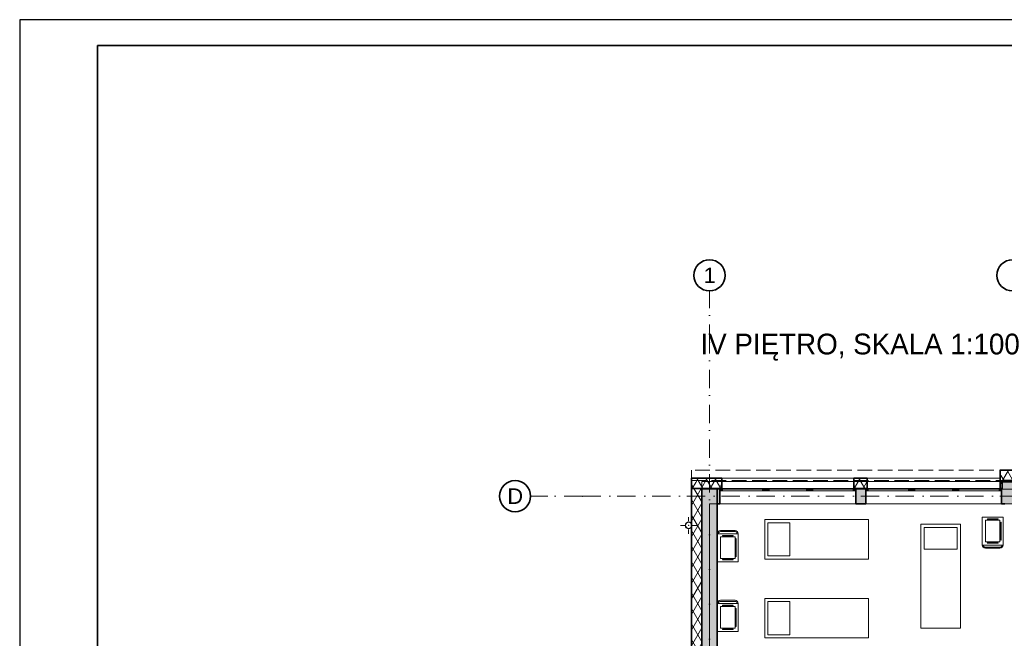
# Model space of a CAD drawing. Header units: millimetres. Extents: x 42175 to 97175, y 10092 to 468192.
# Tile 201 of 235: x 42175 to 61152, y 99270 to 111192. Entities that reach past the tile are written whole.
import ezdxf

# ---------------------------------------------------------------- set-up
doc = ezdxf.new("R2010")
doc.units = ezdxf.units.MM
doc.linetypes.add('Krawędzie ukryte', pattern=[3.912222, 2.822222, -1.09])
doc.linetypes.add('Kropki i Kreski', pattern=[6.702778, 3.527778, -1.763889, 0, -1.411111])
for name, color, linetype in [('- A - ocieplenie', 8, 'Continuous'), ('CP_LINENORM', 253, 'Continuous'), ('Instalacje - Wod_Kan', 8, 'Continuous'), ('Konstrukcja - Siatka mod', 8, 'Continuous'), ('Konstrukcja - Stropy', 8, 'Continuous'), ('Konstrukcja - Ściany zewnętrzne', 8, 'Continuous'), ('Okna Archicada', 8, 'Continuous'), ('Opisy - Tekst', 8, 'Continuous'), ('Wnętrze - Umeblowanie', 8, 'Continuous')]:
    doc.layers.add(name, color=color, linetype=linetype)
doc.layers.add('CP_FRREF', color=251, linetype='Continuous', lineweight=35)
doc.styles.add('STYL_AUTOMATYCZNY_1', font='ARIALN.TTF')
doc.styles.add('STYL_AUTOMATYCZNY_6', font='ARIALN.TTF')
pattern_1 = [(60, (-175208.59, 378186.62), (-129.90381, 75), []), (120, (-175208.59, 378186.62), (129.90381, 75), [])]

msp = doc.modelspace()

# ---------------------------------------------------------------- hatches: boundary and pattern name
at = {"layer": '- A - ocieplenie', "linetype": 'Continuous', "lineweight": 13}
h = msp.add_hatch(dxfattribs=at)
h.set_pattern_fill('Izolacja_miękka_0006', color=8, style=0, pattern_type=2)
h.set_pattern_definition(pattern_1)
h.paths.add_polyline_path([(61070, 102359), (61100, 102359), (61070, 102509)])
h = msp.add_hatch(dxfattribs=at)
h.set_pattern_fill('Izolacja_miękka_0006', color=8, style=0, pattern_type=2)
h.set_pattern_definition(pattern_1)
h.paths.add_polyline_path([(61070, 102509), (61110, 102309), (61110, 102509)])
h = msp.add_hatch(dxfattribs=at)
h.set_pattern_fill('Izolacja_miękka_0006', color=8, style=0, pattern_type=2)
h.set_pattern_definition(pattern_1)
h.paths.add_polyline_path([(61110, 102309), (61510, 102309), (61510, 102509), (61110, 102509)])
h = msp.add_hatch(dxfattribs=at)
h.set_pattern_fill('Izolacja_miękka_0006', color=8, style=0, pattern_type=2)
h.set_pattern_definition(pattern_1)
h.paths.add_polyline_path([(55120, 102159), (55320, 102159), (55120, 102359)])
h = msp.add_hatch(dxfattribs=at)
h.set_pattern_fill('Izolacja_miękka_0006', color=8, style=0, pattern_type=2)
h.set_pattern_definition(pattern_1)
h.paths.add_polyline_path([(55120, 102359), (55320, 102159), (55709, 102159), (55709, 102359)])
h = msp.add_hatch(dxfattribs=at)
h.set_pattern_fill('Izolacja_miękka_0006', color=8, style=0, pattern_type=2)
h.set_pattern_definition(pattern_1)
h.paths.add_polyline_path([(58249, 102159), (58510, 102159), (58510, 102359), (58249, 102359)])
h = msp.add_hatch(dxfattribs=at)
h.set_pattern_fill('Izolacja_miękka_0006', color=8, style=0, pattern_type=2)
h.set_pattern_definition(pattern_1)
h.paths.add_polyline_path([(61070, 102359), (61110, 102159), (61110, 102309), (61100, 102359)])
h = msp.add_hatch(dxfattribs=at)
h.set_pattern_fill('Izolacja_miękka_0006', color=8, style=0, pattern_type=2)
h.set_pattern_definition(pattern_1)
h.paths.add_polyline_path([(61070, 102159), (61110, 102159), (61070, 102359)])
at = {"layer": '- A - ocieplenie', "linetype": 'Continuous', "lineweight": 15}
h = msp.add_hatch(dxfattribs=at)
h.set_pattern_fill('Izolacja_miękka_0006', color=8, style=0, pattern_type=2)
h.set_pattern_definition(pattern_1)
h.paths.add_polyline_path([(55120, 102159), (55120, 88979), (55320, 88979), (55320, 102159)])
at = {"layer": 'Instalacje - Wod_Kan', "linetype": 'Continuous', "lineweight": 13}
h = msp.add_hatch(color=8, dxfattribs=at)
h.paths.add_polyline_path([(55068, 101510, 0.414214), (55003, 101445, 0.414214), (55068, 101380, 0.414214), (55133, 101445, 0.414214)])
h.paths.add_polyline_path([(55068, 101505, -1), (55068, 101385, -1)], flags=0)
at = {"layer": 'Konstrukcja - Ściany zewnętrzne', "linetype": 'Continuous', "lineweight": 13}
for points in [[(55320, 102159), (55320, 89079), (55620, 89379), (55620, 102159)], [(55620, 101859), (55669, 101859), (55669, 102159), (55620, 102159)], [(58289, 102159), (58289, 101859), (58480, 101859), (58480, 102159)], [(61100, 102159), (61100, 101859), (61510, 101859), (61510, 102159)], [(61110, 102279), (61110, 102159), (61510, 102159), (61510, 102279)]]:
    msp.add_hatch(color=8, dxfattribs=at).paths.add_polyline_path(points)
at = {"layer": 'Okna Archicada', "linetype": 'Continuous', "lineweight": 13}
for points in [[(55669, 102109), (55719, 102109), (55719, 102159), (55669, 102159)], [(56544, 102159), (56494, 102159), (56494, 102109), (56544, 102109)], [(56544, 102109), (56619, 102109), (56619, 102159), (56544, 102159)], [(57414, 102159), (57339, 102159), (57339, 102109), (57414, 102109)], [(57414, 102109), (57464, 102109), (57464, 102159), (57414, 102159)], [(58289, 102159), (58239, 102159), (58239, 102109), (58289, 102109)], [(58480, 102109), (58530, 102109), (58530, 102159), (58480, 102159)], [(59355, 102159), (59305, 102159), (59305, 102109), (59355, 102109)], [(59355, 102109), (59430, 102109), (59430, 102159), (59355, 102159)], [(60225, 102159), (60150, 102159), (60150, 102109), (60225, 102109)], [(60225, 102109), (60275, 102109), (60275, 102159), (60225, 102159)], [(61100, 102159), (61050, 102159), (61050, 102109), (61100, 102109)]]:
    msp.add_hatch(color=8, dxfattribs=at).paths.add_polyline_path(points)

# ---------------------------------------------------------------- linework, layer by layer
at = {"layer": '- A - ocieplenie', "color": 8, "linetype": 'Continuous', "lineweight": 35, "ltscale": 100}
for p, q in [((55709, 102209), (55709, 102359)), ((58249, 102209), (58249, 102359)), ((58510, 102209), (58510, 102359)), ((61070, 102209), (61070, 102359)), ((55120, 102159), (55320, 102159)), ((55120, 102159), (55320, 102159)), ((55709, 102159), (55709, 102209)), ((58249, 102159), (58249, 102209)), ((58510, 102159), (58510, 102209)), ((61070, 102159), (61070, 102209))]:
    msp.add_line(p, q, dxfattribs=at)
at = {"layer": '- A - ocieplenie', "color": 8, "linetype": 'Krawędzie ukryte', "lineweight": 20, "ltscale": 100, "flags": 128}
for points in [[(82860, 102509), (55120, 102509)], [(55120, 102509), (55120, 102309)], [(55120, 102309), (73110, 102309)], [(55120, 102159), (55120, 89079)], [(55320, 102159), (55120, 102159)], [(55320, 89079), (55320, 102159)]]:
    msp.add_lwpolyline(points, dxfattribs=at)
at = {"layer": '- A - ocieplenie', "color": 8, "linetype": 'Continuous', "lineweight": 35, "ltscale": 100, "flags": 128}
for points in [[(61070, 102509), (61070, 102359)], [(61510, 102509), (61070, 102509)], [(55120, 102359), (55120, 102159)], [(55709, 102359), (55120, 102359)], [(58510, 102359), (58249, 102359)], [(61110, 102159), (61110, 102309)], [(61110, 102309), (61510, 102309)], [(55120, 102159), (55120, 88979)], [(55320, 102159), (55709, 102159)], [(55320, 88979), (55320, 102159)], [(58249, 102159), (58510, 102159)], [(61070, 102159), (61110, 102159)]]:
    msp.add_lwpolyline(points, dxfattribs=at)
at = {"layer": 'CP_FRREF'}
for p, q in [((96675, 110692), (43675, 110692)), ((43675, 110692), (43675, 81992))]:
    msp.add_line(p, q, dxfattribs=at)
at = {"layer": 'CP_LINENORM', "linetype": 'Continuous'}
for p, q in [((97175, 111192), (42175, 111192)), ((42175, 111192), (42175, 81492))]:
    msp.add_line(p, q, dxfattribs=at)
at = {"layer": 'Instalacje - Wod_Kan', "color": 8, "linetype": 'Continuous', "lineweight": 0, "ltscale": 100}
for p, q in [((55068, 101525), (55068, 101605)), ((54988, 101445), (54908, 101445)), ((55068, 101365), (55068, 101285)), ((55148, 101445), (55228, 101445))]:
    msp.add_line(p, q, dxfattribs=at)
at = {"layer": 'Instalacje - Wod_Kan', "color": 8, "linetype": 'Continuous', "lineweight": 20, "ltscale": 100, "flags": 128}
for points in [[(55068, 101510, 0.414214), (55003, 101445, 0.414214), (55068, 101380, 0.414214), (55133, 101445, 0.414214)], [(55068, 101505, -1), (55068, 101385, -1)]]:
    msp.add_lwpolyline(points, format="xyb", close=True, dxfattribs=at)
at = {"layer": 'Instalacje - Wod_Kan', "color": 8, "linetype": 'Continuous', "lineweight": 0, "ltscale": 100}
msp.add_point((55068, 101445), dxfattribs=at)
at = {"layer": 'Konstrukcja - Siatka mod', "color": 8, "linetype": 'Kropki i Kreski', "lineweight": 13, "ltscale": 100}
for p, q in [((55470, 104965), (55470, 105965)), ((55470, 88000), (55470, 104965)), ((53022, 102009), (52022, 102009)), ((53022, 102009), (82467, 102009))]:
    msp.add_line(p, q, dxfattribs=at)
at = {"layer": 'Konstrukcja - Siatka mod', "color": 8, "linetype": 'Continuous', "lineweight": 35, "ltscale": 100}
for centre in [(55470, 106265), (61310, 106265), (51722, 102009)]:
    msp.add_circle(centre, 300, dxfattribs=at)
at = {"layer": 'Konstrukcja - Siatka mod', "color": 8, "linetype": 'Kropki i Kreski', "lineweight": 13, "ltscale": 100}
for p in [(55470, 104965), (55470, 104965), (53022, 102009), (53022, 102009)]:
    msp.add_point(p, dxfattribs=at)
at = {"layer": 'Konstrukcja - Stropy', "color": 8, "linetype": 'Continuous', "lineweight": 13, "ltscale": 100, "flags": 128}
msp.add_lwpolyline([(67140, 94429), (70440, 94429), (70440, 89405), (82460, 89379), (82510, 101859), (55470, 101859), (55470, 89229), (67140, 89229)], close=True, dxfattribs=at)
at = {"layer": 'Konstrukcja - Ściany zewnętrzne', "color": 8, "linetype": 'Continuous', "lineweight": 35, "ltscale": 100}
for p, q in [((55669, 102159), (55669, 102109)), ((55669, 102109), (55669, 101859)), ((58289, 102159), (58289, 102109)), ((58289, 102109), (58289, 101859)), ((58480, 102159), (58480, 102109)), ((58480, 102109), (58480, 101859)), ((61100, 102159), (61100, 102109)), ((61100, 102109), (61100, 101859))]:
    msp.add_line(p, q, dxfattribs=at)
at = {"layer": 'Konstrukcja - Ściany zewnętrzne', "color": 8, "linetype": 'Continuous', "lineweight": 13, "ltscale": 100, "flags": 128}
msp.add_lwpolyline([(55320, 102294), (55320, 102144), (82280, 102144), (82280, 102294)], close=True, dxfattribs=at)
at = {"layer": 'Konstrukcja - Ściany zewnętrzne', "color": 8, "linetype": 'Continuous', "lineweight": 35, "ltscale": 100, "flags": 128}
for points in [[(55320, 102159), (55320, 89079)], [(55320, 102159), (55620, 102159)], [(55669, 102159), (55620, 102159)], [(55620, 102159), (55620, 101859)], [(55620, 89379), (55620, 102159)], [(58480, 102159), (58289, 102159)], [(61110, 102159), (61100, 102159)], [(55620, 101859), (55669, 101859)], [(58289, 101859), (58480, 101859)], [(61100, 101859), (61160, 101859)]]:
    msp.add_lwpolyline(points, dxfattribs=at)
at = {"layer": 'Konstrukcja - Ściany zewnętrzne', "color": 8, "linetype": 'Continuous', "lineweight": 13, "ltscale": 100, "flags": 128}
msp.add_lwpolyline([(61510, 102159), (61510, 102279), (61110, 102279), (61110, 102159)], dxfattribs=at)
at = {"layer": 'Okna Archicada', "color": 8, "linetype": 'Continuous', "lineweight": 13, "ltscale": 100}
for p, q in [((58249, 102359), (55709, 102359)), ((61070, 102359), (58510, 102359)), ((55669, 102159), (58289, 102159)), ((55719, 102159), (55669, 102159)), ((55669, 102109), (55719, 102109)), ((58249, 102159), (55709, 102159)), ((55719, 102109), (55719, 102159)), ((56494, 102159), (55719, 102159)), ((55719, 102109), (56494, 102109)), ((56544, 102159), (56494, 102159)), ((56494, 102159), (56494, 102109)), ((56494, 102109), (56544, 102109)), ((56619, 102159), (56544, 102159)), ((56544, 102109), (56619, 102109)), ((56619, 102109), (56619, 102159)), ((57339, 102159), (56619, 102159)), ((56619, 102109), (57339, 102109)), ((57414, 102159), (57339, 102159)), ((57339, 102159), (57339, 102109)), ((57339, 102109), (57414, 102109)), ((57464, 102159), (57414, 102159)), ((57414, 102109), (57464, 102109)), ((57464, 102109), (57464, 102159)), ((58239, 102159), (57464, 102159)), ((57464, 102109), (58239, 102109)), ((58289, 102159), (58239, 102159)), ((58239, 102159), (58239, 102109)), ((58239, 102109), (58289, 102109)), ((58480, 102159), (61100, 102159)), ((58530, 102159), (58480, 102159)), ((58480, 102109), (58530, 102109)), ((61070, 102159), (58510, 102159)), ((58530, 102109), (58530, 102159)), ((59305, 102159), (58530, 102159)), ((58530, 102109), (59305, 102109)), ((59355, 102159), (59305, 102159)), ((59305, 102159), (59305, 102109)), ((59305, 102109), (59355, 102109)), ((59430, 102159), (59355, 102159)), ((59355, 102109), (59430, 102109)), ((59430, 102109), (59430, 102159)), ((60150, 102159), (59430, 102159)), ((59430, 102109), (60150, 102109)), ((60225, 102159), (60150, 102159)), ((60150, 102159), (60150, 102109)), ((60150, 102109), (60225, 102109)), ((60275, 102159), (60225, 102159)), ((60225, 102109), (60275, 102109)), ((60275, 102109), (60275, 102159)), ((61050, 102159), (60275, 102159)), ((60275, 102109), (61050, 102109)), ((61100, 102159), (61050, 102159)), ((61050, 102159), (61050, 102109)), ((61050, 102109), (61100, 102109)), ((55669, 101859), (58289, 101859)), ((58480, 101859), (61100, 101859))]:
    msp.add_line(p, q, dxfattribs=at)
at = {"layer": 'Okna Archicada', "color": 8, "linetype": 'Continuous', "lineweight": 35, "ltscale": 100}
for p, q in [((55709, 102209), (55709, 102359)), ((58249, 102209), (58249, 102359)), ((58510, 102209), (58510, 102359)), ((61070, 102209), (61070, 102359)), ((55669, 102159), (55669, 102109)), ((55669, 102159), (55669, 102109)), ((55669, 102109), (55669, 101859)), ((55709, 102159), (55709, 102209)), ((58249, 102159), (58249, 102209)), ((58289, 102159), (58289, 102109)), ((58289, 102159), (58289, 102109)), ((58289, 102109), (58289, 101859)), ((58480, 102159), (58480, 102109)), ((58480, 102159), (58480, 102109)), ((58480, 102109), (58480, 101859)), ((58510, 102159), (58510, 102209)), ((61070, 102159), (61070, 102209)), ((61100, 102159), (61100, 102109)), ((61100, 102159), (61100, 102109)), ((61100, 102109), (61100, 101859))]:
    msp.add_line(p, q, dxfattribs=at)
at = {"layer": 'Wnętrze - Umeblowanie', "color": 8, "linetype": 'Continuous', "lineweight": 13, "ltscale": 100, "flags": 128}
for points in [[(58535, 101558), (58535, 100798), (56535, 100798), (56535, 101558)], [(60728, 101606), (60728, 101066), (61128, 101066), (61128, 101606)], [(60788, 101546), (60788, 101126), (61068, 101126), (61068, 101546)], [(57015, 101498), (57015, 100858), (56595, 100858), (56595, 101498)], [(59545, 99468), (60305, 99468), (60305, 101468), (59545, 101468)], [(59605, 100988), (60245, 100988), (60245, 101408), (59605, 101408)], [(55622, 100746), (55622, 101286), (56022, 101286), (56022, 100746)], [(55682, 100806), (55682, 101226), (55962, 101226), (55962, 100806)], [(58535, 100038), (58535, 99278), (56535, 99278), (56535, 100038)], [(55622, 99402), (55622, 99942), (56022, 99942), (56022, 99402)], [(55682, 99462), (55682, 99882), (55962, 99882), (55962, 99462)], [(57015, 99978), (57015, 99338), (56595, 99338), (56595, 99978)]]:
    msp.add_lwpolyline(points, close=True, dxfattribs=at)
for points in [[(61028, 101562, 1), (61028, 101570), (60828, 101570, 1), (60828, 101562)], [(55622, 101286, -0.414214), (55682, 101346), (55962, 101346, -0.414214), (56022, 101286), (56002, 101286, 0.414214), (55962, 101326), (55682, 101326, 0.414214), (55642, 101286)], [(61092, 101166, -1), (61084, 101166), (61084, 101506, -1), (61092, 101506)], [(55922, 101242, 1), (55922, 101250), (55722, 101250, 1), (55722, 101242)], [(55986, 101186, 1), (55978, 101186), (55978, 100846, 1), (55986, 100846)], [(60728, 101066, 0.414214), (60788, 101006), (61068, 101006, 0.414214), (61128, 101066), (61108, 101066, -0.414214), (61068, 101026), (60788, 101026, -0.414214), (60748, 101066)], [(61028, 101110, -1), (61028, 101102), (60828, 101102, -1), (60828, 101110)], [(55922, 100790, -1), (55922, 100782), (55722, 100782, -1), (55722, 100790)], [(55622, 99942, -0.414214), (55682, 100002), (55962, 100002, -0.414214), (56022, 99942), (56002, 99942, 0.414214), (55962, 99982), (55682, 99982, 0.414214), (55642, 99942)], [(55922, 99898, 1), (55922, 99906), (55722, 99906, 1), (55722, 99898)], [(55986, 99842, 1), (55978, 99842), (55978, 99502, 1), (55986, 99502)], [(55922, 99446, -1), (55922, 99438), (55722, 99438, -1), (55722, 99446)]]:
    msp.add_lwpolyline(points, format="xyb", close=True, dxfattribs=at)

# ---------------------------------------------------------------- texts
at = {"layer": 'Konstrukcja - Siatka mod', "color": 8, "linetype": 'Continuous', "lineweight": 13, "char_height": 300, "attachment_point": 1, "style": 'STYL_AUTOMATYCZNY_1'}
for s, insert in [('\\A1;{\\pql;\\pt0;\\fArial|b0|i0|c238|p0;\\W1.000000;1}', (55356, 106415)), ('\\A1;{\\pql;\\pt0;\\fArial|b0|i0|c238|p0;\\W1.000000;D}', (51574, 102159))]:
    msp.add_mtext(s, dxfattribs=dict(at, insert=insert))
at = {"layer": 'Opisy - Tekst', "color": 8, "linetype": 'Continuous', "lineweight": 13, "insert": (55296, 105141), "char_height": 400, "attachment_point": 1, "style": 'STYL_AUTOMATYCZNY_6'}
msp.add_mtext('\\A1;{\\pql;\\fGeneva CE|b0|i0|c0|p0;\\W1.000000;IV PIĘTRO, SKALA 1:100}', dxfattribs=at)

doc.saveas('drawing.dxf')
